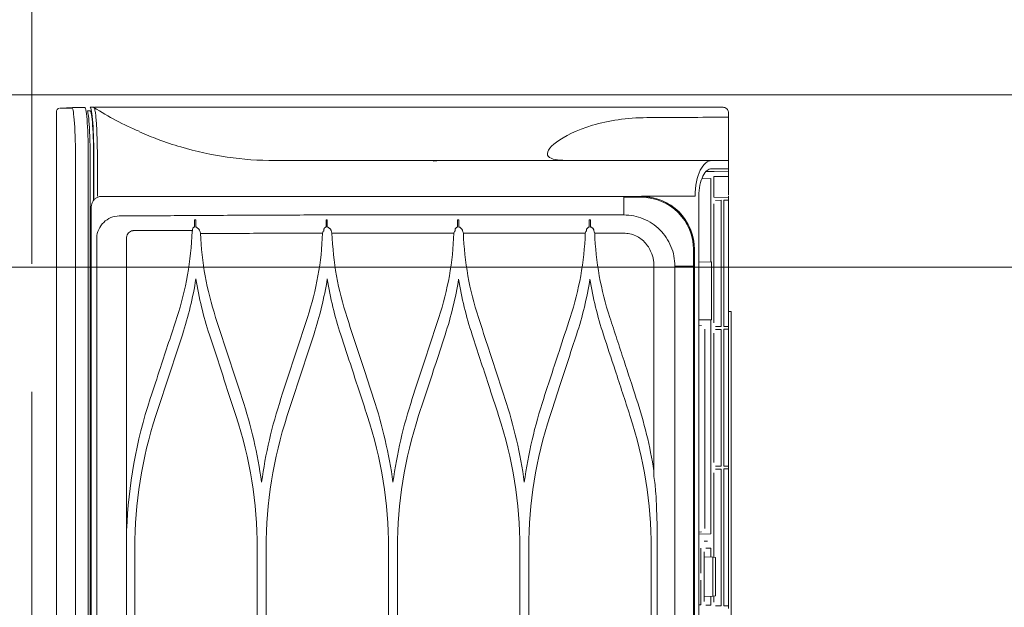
# Model space of a CAD drawing. Header units: inches. Extents: x 0 to 77643, y -44170 to 0.
# Tile 128 of 159: x 72444 to 72473, y -38164 to -38147. Entities that reach past the tile are written whole.
import ezdxf

# ---------------------------------------------------------------- set-up
doc = ezdxf.new("R2010")
doc.units = ezdxf.units.IN
doc.header["$MEASUREMENT"] = 0
doc.linetypes.add('HIDDEN', pattern=[0.375, 0.25, -0.125])
doc.layers.get('0').update_dxf_attribs({"lineweight": 0})
doc.layers.get('Defpoints').update_dxf_attribs({"lineweight": 0})
for name, color, linetype, lineweight in [('p--drzwi', 125, 'Continuous', 0), ('p--klimatyzator', 30, 'Continuous', 15), ('p--podciąg', 61, 'Continuous', 0), ('p--wymiary-1-50', 5, 'Continuous', 0)]:
    doc.layers.add(name, color=color, linetype=linetype, lineweight=lineweight)
doc.styles.add('1-50', font='arial.ttf', dxfattribs={"width": 0.75, "height": 12.5})
doc.dimstyles.new('1-50', dxfattribs={"dimtxt": 12.5, "dimasz": 5, "dimexe": 5, "dimexo": 5, "dimgap": 0.09, "dimtad": 0, "dimdsep": 46, "dimtxsty": '1-50', "dimblk": 'OBLIQUE', "dimcen": 0.09, "dimadec": 0, "dimazin": 0, "dimtfac": 1, "dimtdec": 4, "dimtix": 1, "dimtofl": 0, "dimtmove": 2, "dimatfit": 3, "dimldrblk": 'OBLIQUE', "dimfxl": 5, "dimfxlon": 1, "dimtvp": 0.8, "dimtolj": 1, "dimtzin": 0, "dimarcsym": 0})

# ---------------------------------------------------------------- blocks, each defined once
blk = doc.blocks.new('drzwi-90-100')
for p, q in [((5.05, 87.375), (5.05, 2.525)), ((10.1, 2.525), (10.1, 87.375))]:
    blk.add_line(p, q)
blk.add_arc((10.8, 3.225), 84.153, 359.52334, 90.47666)
blk = doc.blocks.new('_OBLIQUE')
at = {"color": 0, "linetype": 'ByBlock', "lineweight": -2}
for p, q in [((-0.5, -0.5), (0.5, 0.5)), ((0, 0), (0, 0))]:
    blk.add_line(p, q, dxfattribs=at)
blk = doc.blocks.new('*D1900')
at = {"layer": 'Defpoints', "color": 0}
for p in [(72444.621, -38105.971), (72914.83, -38105.971), (72909.83, -38367.321)]:
    blk.add_point(p, dxfattribs=at)
at = {"layer": 'p--wymiary-1-50', "color": 0, "linetype": 'Continuous', "lineweight": -2}
for p, q in [((72909.83, -38105.971), (72919.83, -38105.971)), ((72914.83, -38367.321), (72914.83, -38105.971)), ((72914.83, -38367.321), (72919.83, -38367.321))]:
    blk.add_line(p, q, dxfattribs=at)
at = {"layer": 'p--wymiary-1-50', "color": 0, "lineweight": -2, "xscale": 5, "yscale": 5, "zscale": 5}
for p, rotation in [((72914.83, -38105.971), 90), ((72914.83, -38367.321), 270)]:
    blk.add_blockref('_OBLIQUE', p, dxfattribs=dict(at, rotation=rotation))
at = {"layer": 'p--wymiary-1-50', "color": 0, "linetype": 'Continuous', "ltscale": 12, "insert": (72904.62, -38236.646), "char_height": 12.5, "attachment_point": 5, "rotation": 90, "style": '1-50'}
blk.add_mtext('\\A1;261.35', dxfattribs=at)
blk = doc.blocks.new('A$C66B7A3C4')
at = {"layer": 'p--klimatyzator', "lineweight": 15}
for p, q in [((0.47, 86.997), (0.112, 86.979)), ((19.681, 86.71), (19.681, 86.735)), ((19.681, 86.71), (19.681, 86.653)), ((0.557, 85.44), (0.557, 43.5)), ((0.932, 43.5), (0.932, 85.44)), ((0.987, 1.56), (0.987, 85.44)), ((1.088, 84.271), (1.088, 85.44)), ((1.095, 84.281), (1.095, 85.44)), ((19.681, 85.44), (19.192, 85.44)), ((19.681, 85.44), (19.681, 85.201)), ((19.034, 85.117), (19.263, 85.121)), ((19.681, 85.201), (19.192, 85.201)), ((19.681, 85.128), (19.263, 85.121)), ((19.681, 85.201), (19.681, 85.128)), ((19.681, 85.128), (19.681, 84.975)), ((19.167, 84.911), (18.909, 84.906)), ((19.167, 82.471), (19.167, 84.911)), ((19.255, 84.968), (19.681, 84.975)), ((19.255, 84.363), (19.255, 84.968)), ((19.681, 84.975), (19.681, 84.975)), ((19.681, 84.639), (19.681, 84.829)), ((19.681, 84.431), (19.681, 84.639)), ((17.135, 84.383), (17.135, 84.39)), ((18.818, 84.4), (18.818, 43.5)), ((19.681, 84.355), (19.255, 84.363)), ((19.304, 84.272), (19.472, 84.275)), ((19.472, 84.275), (19.472, 80.578)), ((19.544, 84.276), (19.681, 84.278)), ((19.544, 80.577), (19.544, 84.276)), ((19.68, 84.406), (19.681, 84.406)), ((19.681, 84.406), (19.681, 84.355)), ((19.681, 84.355), (19.681, 84.278)), ((19.681, 84.355), (19.681, 84.355)), ((19.681, 84.174), (19.681, 84.278)), ((19.681, 84.278), (19.681, 84.278)), ((1.019, 84.083), (1.019, 2.917)), ((19.255, 80.686), (19.255, 84.167)), ((19.681, 84.174), (19.681, 80.679)), ((1.18, 3.822), (1.18, 83.178)), ((2.055, 83.178), (2.055, 57.846)), ((18.691, 82.835), (18.685, 82.835)), ((18.691, 82.835), (18.691, 82.835)), ((17.501, 76.183), (17.501, 82.347)), ((18.114, 82.346), (18.114, 43.5)), ((18.662, 43.5), (18.662, 82.346)), ((18.684, 82.346), (18.684, 4.654)), ((18.818, 82.465), (19.167, 82.471)), ((19.167, 82.471), (19.188, 82.471)), ((19.188, 82.471), (19.188, 80.767)), ((19.167, 80.767), (18.818, 80.773)), ((19.188, 80.767), (19.167, 80.767)), ((19.167, 74.495), (19.167, 80.767)), ((19.681, 81.019), (19.758, 81.016)), ((19.758, 81.016), (19.758, 47.653)), ((18.892, 80.605), (18.818, 80.611)), ((18.987, 80.501), (18.987, 74.66)), ((19.472, 80.578), (19.304, 80.581)), ((19.304, 80.49), (19.472, 80.493)), ((19.472, 80.493), (19.472, 76.484)), ((19.681, 80.575), (19.544, 80.577)), ((19.544, 80.494), (19.681, 80.497)), ((19.544, 76.482), (19.544, 80.494)), ((19.681, 80.575), (19.681, 80.679)), ((19.681, 80.575), (19.681, 80.497)), ((19.681, 80.575), (19.681, 80.575)), ((19.681, 80.393), (19.681, 80.497)), ((19.681, 80.497), (19.681, 80.497)), ((19.255, 76.591), (19.255, 80.385)), ((19.681, 80.393), (19.681, 76.584)), ((19.472, 76.484), (19.304, 76.486)), ((19.681, 76.48), (19.544, 76.482)), ((19.681, 76.48), (19.681, 76.584)), ((19.681, 76.48), (19.681, 76.402)), ((19.681, 76.48), (19.681, 76.48)), ((19.255, 73.813), (19.255, 76.291)), ((19.304, 76.395), (19.472, 76.398)), ((19.472, 76.398), (19.472, 72.389)), ((19.544, 76.4), (19.681, 76.402)), ((19.544, 72.388), (19.544, 76.4)), ((19.681, 76.298), (19.681, 76.402)), ((19.681, 76.402), (19.681, 76.402)), ((19.681, 76.298), (19.681, 72.489)), ((2.055, 74.615), (2.056, 74.614)), ((18.818, 74.55), (18.892, 74.556)), ((18.818, 74.489), (19.167, 74.495)), ((19.07, 74.285), (18.974, 74.285)), ((2.292, 74.077), (2.292, 69.605)), ((5.876, 69.501), (5.876, 74.077)), ((6.139, 74.077), (6.139, 69.501)), ((9.723, 69.501), (9.723, 74.077)), ((9.988, 74.077), (9.988, 69.501)), ((13.571, 69.501), (13.571, 74.077)), ((13.836, 74.077), (13.836, 69.501)), ((17.419, 69.501), (17.419, 74.077)), ((17.599, 74.077), (17.599, 69.501)), ((18.877, 74.076), (18.877, 73.345)), ((18.974, 73.974), (18.974, 72.516)), ((19.167, 74.077), (19.022, 74.077)), ((19.167, 73.817), (19.167, 74.077)), ((19.228, 73.814), (18.974, 73.828)), ((19.302, 73.81), (19.228, 73.814)), ((19.228, 73.814), (19.228, 72.676)), ((19.302, 72.68), (19.302, 73.81)), ((18.877, 73.146), (18.877, 72.415)), ((18.818, 72.416), (18.877, 72.415)), ((18.974, 72.663), (19.228, 72.676)), ((19.022, 72.413), (19.167, 72.413)), ((19.167, 72.413), (19.167, 72.673)), ((19.228, 72.676), (19.302, 72.68)), ((19.255, 72.497), (19.255, 72.678)), ((19.681, 72.385), (19.681, 72.489)), ((19.472, 72.389), (19.304, 72.392)), ((19.681, 72.385), (19.544, 72.388)), ((19.681, 72.385), (19.681, 72.307)), ((19.681, 72.385), (19.681, 72.385))]:
    blk.add_line(p, q, dxfattribs=at)
for points, knots in [([(0.073, 86.972), (0.067, 86.971), (0.062, 86.969), (0.056, 86.966), (0.047, 86.961), (0.038, 86.954), (0.03, 86.946), (0.021, 86.937), (0.015, 86.927), (0.009, 86.915), (0.004, 86.903), (0, 86.891), (0.001, 86.878), (0.001, 86.876), (0.001, 86.874), (0.002, 86.872)], [0, 0, 0, 0, 1, 1, 1, 2, 2, 2, 3, 3, 3, 4, 4, 4, 5, 5, 5, 5]), ([(0.003, 86.874), (0.003, 86.176), (0.003, 85.478), (0.003, 84.78), (0.003, 84.041), (0.003, 83.301), (0.003, 82.562), (0.003, 81.869), (0.003, 81.176), (0.003, 80.483), (0.003, 79.836), (0.003, 79.189), (0.003, 78.541), (0.003, 77.94), (0.003, 77.339), (0.003, 76.738), (0.003, 76.183), (0.003, 75.627), (0.003, 75.072), (0.003, 74.563), (0.003, 74.054), (0.003, 73.544), (0.003, 73.177), (0.003, 72.809), (0.003, 72.441), (0.003, 72.101), (0.003, 71.762), (0.003, 71.422), (0.003, 71.111), (0.003, 70.8), (0.003, 70.489), (0.003, 70.206), (0.003, 69.923), (0.003, 69.641), (0.003, 69.386), (0.003, 69.132), (0.003, 68.878), (0.003, 68.642), (0.003, 68.406), (0.003, 68.17), (0.003, 67.91), (0.003, 67.651), (0.003, 67.391), (0.003, 67.019), (0.003, 66.648), (0.003, 66.276), (0.003, 65.858), (0.003, 65.44), (0.003, 65.022), (0.003, 64.558), (0.003, 64.094), (0.003, 63.63), (0.003, 63.12), (0.003, 62.61), (0.003, 62.1), (0.003, 61.544), (0.003, 60.987), (0.003, 60.431), (0.003, 59.829), (0.003, 59.226), (0.003, 58.624), (0.003, 57.975), (0.003, 57.326), (0.003, 56.678), (0.003, 56.043), (0.003, 55.407), (0.003, 54.772), (0.003, 54.098), (0.003, 53.424), (0.003, 52.751), (0.003, 52.038), (0.003, 51.325), (0.003, 50.612), (0.003, 49.861), (0.003, 49.109), (0.003, 48.358), (0.003, 47.568), (0.003, 46.777), (0.003, 45.987), (0.003, 45.158), (0.003, 44.329), (0.003, 43.5)], [0, 0, 0, 0, 1, 1, 1, 2, 2, 2, 3, 3, 3, 4, 4, 4, 5, 5, 5, 6, 6, 6, 7, 7, 7, 8, 8, 8, 9, 9, 9, 10, 10, 10, 11, 11, 11, 12, 12, 12, 13, 13, 13, 14, 14, 14, 15, 15, 15, 16, 16, 16, 17, 17, 17, 18, 18, 18, 19, 19, 19, 20, 20, 20, 21, 21, 21, 22, 22, 22, 23, 23, 23, 24, 24, 24, 25, 25, 25, 26, 26, 26, 27, 27, 27, 27]), ([(0.454, 86.977), (0.481, 86.977), (0.508, 86.811), (0.527, 86.528), (0.545, 86.245), (0.557, 85.847), (0.557, 85.44)], [0, 0, 0, 0, 1, 1, 1, 2, 2, 2, 2]), ([(0.932, 85.44), (0.932, 85.849), (0.921, 86.255), (0.902, 86.542), (0.883, 86.829), (0.856, 86.997), (0.829, 86.997)], [0, 0, 0, 0, 1, 1, 1, 2, 2, 2, 2]), ([(0.908, 86.896), (0.916, 86.896), (0.94, 86.754), (0.957, 86.505), (0.976, 86.228), (0.987, 85.838), (0.987, 85.44)], [0, 0, 0, 0, 1, 1, 1, 2, 2, 2, 2]), ([(1.095, 85.44), (1.095, 85.853), (1.084, 86.256), (1.064, 86.544), (1.044, 86.831), (1.017, 87), (0.988, 87)], [0, 0, 0, 0, 1, 1, 1, 2, 2, 2, 2]), ([(1.088, 85.44), (1.088, 85.825), (1.077, 86.202), (1.059, 86.47), (1.041, 86.738), (1.015, 86.896), (0.988, 86.896)], [0, 0, 0, 0, 1, 1, 1, 2, 2, 2, 2]), ([(1.2, 85.44), (1.199, 85.566), (1.198, 85.693), (1.196, 85.815), (1.194, 85.947), (1.19, 86.075), (1.186, 86.195), (1.181, 86.323), (1.175, 86.441), (1.168, 86.544), (1.164, 86.615), (1.158, 86.679), (1.153, 86.734), (1.147, 86.792), (1.141, 86.842), (1.134, 86.881), (1.129, 86.907), (1.125, 86.929), (1.12, 86.947), (1.116, 86.965), (1.111, 86.978), (1.106, 86.987), (1.103, 86.992), (1.1, 86.995), (1.097, 86.997)], [0, 0, 0, 0, 1, 1, 1, 2, 2, 2, 3, 3, 3, 4, 4, 4, 5, 5, 5, 6, 6, 6, 7, 7, 7, 8, 8, 8, 8]), ([(1.115, 87), (1.132, 87), (1.15, 87), (1.168, 87), (1.307, 87), (1.464, 87), (1.639, 87), (1.746, 87), (1.868, 87), (2.003, 87), (2.145, 87), (2.31, 87), (2.498, 87), (2.867, 87), (3.313, 87), (3.837, 87), (4.356, 87), (4.937, 87), (5.58, 87), (6.226, 87), (6.911, 87), (7.635, 87), (8.388, 87), (9.155, 87), (9.937, 87), (10.57, 87), (11.376, 87), (12.353, 87), (13.106, 87), (13.92, 87), (14.794, 87), (15.464, 87), (16.279, 87), (17.237, 87), (17.476, 87), (17.883, 87), (18.459, 87), (18.894, 87), (19.249, 87), (19.525, 87)], [0, 0, 0, 0, 1, 1, 1, 2, 2, 2, 3, 3, 3, 4, 4, 4, 5, 5, 5, 6, 6, 6, 7, 7, 7, 8, 8, 8, 9, 9, 9, 10, 10, 10, 11, 11, 11, 12, 12, 12, 13, 13, 13, 13]), ([(19.681, 86.844), (19.681, 86.874), (19.674, 86.904), (19.653, 86.934), (19.643, 86.948), (19.629, 86.963), (19.61, 86.975), (19.59, 86.988), (19.561, 87), (19.525, 87)], [0, 0, 0, 0, 1, 1, 1, 2, 2, 2, 3, 3, 3, 3]), ([(17.289, 86.697), (16.717, 86.695), (16.162, 86.61), (15.7, 86.472), (15.238, 86.335), (14.874, 86.15), (14.648, 85.98), (14.421, 85.811), (14.329, 85.657), (14.402, 85.564), (14.475, 85.472), (14.711, 85.44), (15.085, 85.44)], [0, 0, 0, 0, 1, 1, 1, 2, 2, 2, 3, 3, 3, 4, 4, 4, 4]), ([(19.681, 86.661), (19.681, 86.571), (19.681, 86.482), (19.681, 86.395), (19.681, 86.202), (19.681, 86.021), (19.681, 85.873), (19.681, 85.8), (19.681, 85.734), (19.681, 85.678), (19.681, 85.623), (19.681, 85.577), (19.681, 85.541), (19.681, 85.506), (19.681, 85.48), (19.681, 85.464), (19.681, 85.447), (19.681, 85.44), (19.681, 85.44)], [0, 0, 0, 0, 1, 1, 1, 2, 2, 2, 3, 3, 3, 4, 4, 4, 5, 5, 5, 6, 6, 6, 6]), ([(6.39, 85.44), (5.926, 85.44), (5.462, 85.473), (5.003, 85.54), (4.543, 85.606), (4.087, 85.706), (3.641, 85.837), (3.417, 85.903), (3.196, 85.977), (2.977, 86.059), (2.793, 86.127), (2.611, 86.201), (2.431, 86.281)], [0, 0, 0, 0, 1, 1, 1, 2, 2, 2, 3, 3, 3, 4, 4, 4, 4]), ([(19.192, 85.44), (18.112, 85.44), (17.032, 85.44), (15.955, 85.44), (14.877, 85.44), (13.802, 85.44), (12.728, 85.44), (11.655, 85.44), (10.581, 85.44), (9.521, 85.44), (8.46, 85.44), (7.417, 85.44), (6.39, 85.44)], [0, 0, 0, 0, 1, 1, 1, 2, 2, 2, 3, 3, 3, 4, 4, 4, 4]), ([(11.166, 85.439), (11.148, 85.437), (11.131, 85.435), (11.113, 85.433), (11.085, 85.43), (11.057, 85.426), (11.029, 85.423)], [0, 0, 0, 0, 1, 1, 1, 2, 2, 2, 2]), ([(19.192, 85.44), (19.07, 85.44), (18.95, 85.342), (18.857, 85.154), (18.765, 84.966), (18.706, 84.69), (18.706, 84.4)], [0, 0, 0, 0, 1, 1, 1, 2, 2, 2, 2]), ([(19.192, 85.201), (19.098, 85.201), (19.006, 85.126), (18.934, 84.981), (18.863, 84.836), (18.818, 84.623), (18.818, 84.4)], [0, 0, 0, 0, 1, 1, 1, 2, 2, 2, 2]), ([(19.681, 84.963), (19.681, 84.961), (19.681, 84.96), (19.681, 84.958), (19.681, 84.944), (19.681, 84.928), (19.681, 84.908), (19.681, 84.897), (19.681, 84.884), (19.681, 84.871), (19.681, 84.857), (19.681, 84.843), (19.681, 84.829)], [0, 0, 0, 0, 1, 1, 1, 2, 2, 2, 3, 3, 3, 4, 4, 4, 4]), ([(1.171, 84.348), (1.147, 84.333), (1.124, 84.315), (1.104, 84.294), (1.083, 84.271), (1.065, 84.245), (1.051, 84.218), (1.044, 84.204), (1.038, 84.19), (1.033, 84.175)], [0, 0, 0, 0, 1, 1, 1, 2, 2, 2, 3, 3, 3, 3]), ([(1.327, 84.39), (1.304, 84.39), (1.281, 84.388), (1.259, 84.383), (1.228, 84.376), (1.198, 84.364), (1.171, 84.348)], [0, 0, 0, 0, 1, 1, 1, 2, 2, 2, 2]), ([(17.135, 84.39), (14.442, 84.39), (11.747, 84.39), (9.109, 84.39), (8.449, 84.39), (7.796, 84.39), (7.15, 84.39), (6.504, 84.39), (5.868, 84.39), (5.232, 84.39), (4.596, 84.39), (3.96, 84.39), (3.313, 84.39), (2.99, 84.39), (2.664, 84.39), (2.333, 84.39), (2.002, 84.39), (1.663, 84.39), (1.327, 84.39)], [0, 0, 0, 0, 1, 1, 1, 2, 2, 2, 3, 3, 3, 4, 4, 4, 5, 5, 5, 6, 6, 6, 6]), ([(17.135, 84.362), (17.126, 84.362), (17.116, 84.362), (17.106, 84.362), (16.942, 84.363), (16.779, 84.363), (16.615, 84.363)], [0, 0, 0, 0, 1, 1, 1, 2, 2, 2, 2]), ([(16.616, 84.383), (16.78, 84.383), (16.943, 84.383), (17.106, 84.383), (17.116, 84.383), (17.126, 84.383), (17.135, 84.383)], [0, 0, 0, 0, 1, 1, 1, 2, 2, 2, 2]), ([(17.135, 84.4), (17.465, 84.4), (17.796, 84.4), (18.126, 84.4), (18.319, 84.4), (18.513, 84.4), (18.706, 84.4)], [0, 0, 0, 0, 1, 1, 1, 2, 2, 2, 2]), ([(18.691, 82.835), (18.691, 83.243), (18.522, 83.648), (18.235, 83.935), (17.948, 84.222), (17.544, 84.39), (17.135, 84.39)], [0, 0, 0, 0, 1, 1, 1, 2, 2, 2, 2]), ([(17.135, 84.383), (17.539, 84.384), (17.945, 84.216), (18.23, 83.931), (18.516, 83.645), (18.685, 83.238), (18.685, 82.835)], [0, 0, 0, 0, 1, 1, 1, 2, 2, 2, 2]), ([(18.662, 82.835), (18.661, 83.238), (18.493, 83.632), (18.212, 83.913), (17.931, 84.194), (17.538, 84.361), (17.135, 84.362)], [0, 0, 0, 0, 1, 1, 1, 2, 2, 2, 2]), ([(1.18, 83.178), (1.18, 83.346), (1.262, 83.508), (1.382, 83.627), (1.502, 83.747), (1.67, 83.815), (1.836, 83.815)], [0, 0, 0, 0, 1, 1, 1, 2, 2, 2, 2]), ([(1.836, 83.815), (2.15, 83.816), (2.464, 83.819), (2.769, 83.82), (3.075, 83.821), (3.376, 83.824), (3.674, 83.826), (4.271, 83.831), (4.856, 83.833), (5.448, 83.838), (6.041, 83.844), (6.638, 83.843), (7.243, 83.844), (7.848, 83.845), (8.459, 83.846), (9.074, 83.847), (10.305, 83.848), (11.558, 83.847), (12.818, 83.846), (14.078, 83.845), (15.349, 83.844), (16.615, 83.844)], [0, 0, 0, 0, 1, 1, 1, 2, 2, 2, 3, 3, 3, 4, 4, 4, 5, 5, 5, 6, 6, 6, 7, 7, 7, 7]), ([(15.645, 83.49), (15.644, 83.542), (15.644, 83.594), (15.644, 83.646), (15.644, 83.663), (15.644, 83.68), (15.644, 83.698)], [0, 0, 0, 0, 1, 1, 1, 2, 2, 2, 2]), ([(16.615, 83.844), (16.81, 83.844), (17.007, 83.806), (17.189, 83.732), (17.371, 83.657), (17.537, 83.547), (17.676, 83.408), (17.815, 83.27), (17.925, 83.102), (18, 82.921), (18.075, 82.741), (18.114, 82.541), (18.114, 82.346)], [0, 0, 0, 0, 1, 1, 1, 2, 2, 2, 3, 3, 3, 4, 4, 4, 4]), ([(2.245, 83.385), (2.241, 83.385), (2.236, 83.384), (2.232, 83.384), (2.209, 83.38), (2.186, 83.373), (2.165, 83.362), (2.144, 83.35), (2.125, 83.335), (2.109, 83.318), (2.093, 83.301), (2.08, 83.281), (2.071, 83.26), (2.062, 83.238), (2.057, 83.215), (2.055, 83.192), (2.055, 83.187), (2.055, 83.182), (2.055, 83.178)], [0, 0, 0, 0, 1, 1, 1, 2, 2, 2, 3, 3, 3, 4, 4, 4, 5, 5, 5, 6, 6, 6, 6]), ([(3.99, 83.445), (3.989, 83.436), (3.988, 83.427), (3.987, 83.418), (3.986, 83.407), (3.985, 83.396), (3.983, 83.386)], [0, 0, 0, 0, 1, 1, 1, 2, 2, 2, 2]), ([(3.99, 83.445), (3.991, 83.451), (3.993, 83.456), (3.997, 83.461), (3.998, 83.462), (3.999, 83.464), (4, 83.465)], [0, 0, 0, 0, 1, 1, 1, 2, 2, 2, 2]), ([(4, 83.465), (4.004, 83.468), (4.007, 83.471), (4.011, 83.473), (4.014, 83.477), (4.018, 83.48), (4.021, 83.483)], [0, 0, 0, 0, 1, 1, 1, 2, 2, 2, 2]), ([(4.021, 83.483), (4.024, 83.485), (4.027, 83.486), (4.031, 83.488), (4.034, 83.489), (4.039, 83.49), (4.043, 83.49)], [0, 0, 0, 0, 1, 1, 1, 2, 2, 2, 2]), ([(4.078, 83.49), (4.082, 83.49), (4.087, 83.489), (4.091, 83.488), (4.096, 83.487), (4.1, 83.485), (4.104, 83.483), (4.11, 83.48), (4.115, 83.477), (4.12, 83.473), (4.122, 83.472), (4.123, 83.471), (4.124, 83.47)], [0, 0, 0, 0, 1, 1, 1, 2, 2, 2, 3, 3, 3, 4, 4, 4, 4]), ([(4.124, 83.47), (4.131, 83.463), (4.139, 83.457), (4.146, 83.45), (4.153, 83.444), (4.159, 83.438), (4.166, 83.432)], [0, 0, 0, 0, 1, 1, 1, 2, 2, 2, 2]), ([(4.166, 83.432), (4.172, 83.426), (4.177, 83.42), (4.181, 83.414), (4.186, 83.407), (4.189, 83.4), (4.191, 83.393), (4.192, 83.391), (4.192, 83.389), (4.193, 83.387)], [0, 0, 0, 0, 1, 1, 1, 2, 2, 2, 3, 3, 3, 3]), ([(7.836, 83.439), (7.835, 83.43), (7.834, 83.422), (7.833, 83.413), (7.832, 83.404), (7.831, 83.395), (7.83, 83.386)], [0, 0, 0, 0, 1, 1, 1, 2, 2, 2, 2]), ([(7.836, 83.439), (7.837, 83.445), (7.839, 83.451), (7.842, 83.456), (7.844, 83.458), (7.845, 83.46), (7.847, 83.461)], [0, 0, 0, 0, 1, 1, 1, 2, 2, 2, 2]), ([(7.847, 83.461), (7.851, 83.465), (7.855, 83.468), (7.859, 83.471), (7.863, 83.475), (7.867, 83.478), (7.871, 83.481)], [0, 0, 0, 0, 1, 1, 1, 2, 2, 2, 2]), ([(7.871, 83.481), (7.874, 83.484), (7.877, 83.486), (7.881, 83.487), (7.884, 83.489), (7.889, 83.49), (7.894, 83.49)], [0, 0, 0, 0, 1, 1, 1, 2, 2, 2, 2]), ([(7.934, 83.49), (7.939, 83.49), (7.943, 83.489), (7.948, 83.487), (7.952, 83.486), (7.956, 83.484), (7.96, 83.482), (7.966, 83.479), (7.971, 83.475), (7.976, 83.471)], [0, 0, 0, 0, 1, 1, 1, 2, 2, 2, 3, 3, 3, 3]), ([(7.976, 83.471), (7.983, 83.465), (7.99, 83.459), (7.996, 83.453), (8.003, 83.447), (8.01, 83.441), (8.016, 83.435)], [0, 0, 0, 0, 1, 1, 1, 2, 2, 2, 2]), ([(8.016, 83.435), (8.022, 83.43), (8.027, 83.424), (8.031, 83.418), (8.035, 83.411), (8.038, 83.404), (8.04, 83.398), (8.04, 83.396), (8.04, 83.394), (8.041, 83.393)], [0, 0, 0, 0, 1, 1, 1, 2, 2, 2, 3, 3, 3, 3]), ([(11.681, 83.428), (11.681, 83.434), (11.683, 83.44), (11.687, 83.446), (11.689, 83.449), (11.691, 83.453), (11.694, 83.455)], [0, 0, 0, 0, 1, 1, 1, 2, 2, 2, 2]), ([(11.694, 83.455), (11.699, 83.459), (11.703, 83.463), (11.708, 83.467), (11.713, 83.471), (11.717, 83.475), (11.722, 83.479)], [0, 0, 0, 0, 1, 1, 1, 2, 2, 2, 2]), ([(11.722, 83.479), (11.725, 83.482), (11.728, 83.484), (11.732, 83.486), (11.736, 83.488), (11.741, 83.489), (11.746, 83.49), (11.748, 83.49), (11.749, 83.49), (11.751, 83.49)], [0, 0, 0, 0, 1, 1, 1, 2, 2, 2, 3, 3, 3, 3]), ([(11.789, 83.49), (11.794, 83.49), (11.798, 83.489), (11.803, 83.488), (11.807, 83.487), (11.811, 83.485), (11.815, 83.484), (11.82, 83.481), (11.825, 83.477), (11.829, 83.474)], [0, 0, 0, 0, 1, 1, 1, 2, 2, 2, 3, 3, 3, 3]), ([(11.829, 83.474), (11.835, 83.468), (11.842, 83.463), (11.848, 83.457), (11.854, 83.452), (11.86, 83.446), (11.866, 83.441)], [0, 0, 0, 0, 1, 1, 1, 2, 2, 2, 2]), ([(11.866, 83.441), (11.872, 83.436), (11.877, 83.43), (11.88, 83.424), (11.884, 83.417), (11.887, 83.41), (11.888, 83.403)], [0, 0, 0, 0, 1, 1, 1, 2, 2, 2, 2]), ([(15.518, 83.37), (15.516, 83.369), (15.514, 83.368), (15.512, 83.367), (15.51, 83.365), (15.508, 83.363), (15.507, 83.361)], [0, 0, 0, 0, 1, 1, 1, 2, 2, 2, 2]), ([(15.527, 83.419), (15.527, 83.426), (15.529, 83.432), (15.532, 83.437), (15.535, 83.442), (15.538, 83.447), (15.542, 83.45)], [0, 0, 0, 0, 1, 1, 1, 2, 2, 2, 2]), ([(15.542, 83.45), (15.547, 83.455), (15.553, 83.459), (15.558, 83.464), (15.563, 83.468), (15.568, 83.473), (15.573, 83.478)], [0, 0, 0, 0, 1, 1, 1, 2, 2, 2, 2]), ([(15.573, 83.478), (15.576, 83.481), (15.58, 83.483), (15.585, 83.485), (15.588, 83.487), (15.592, 83.488), (15.597, 83.489), (15.599, 83.49), (15.602, 83.49), (15.605, 83.49)], [0, 0, 0, 0, 1, 1, 1, 2, 2, 2, 3, 3, 3, 3]), ([(15.646, 83.49), (15.65, 83.49), (15.655, 83.489), (15.659, 83.488), (15.663, 83.487), (15.667, 83.485), (15.671, 83.483), (15.675, 83.481), (15.678, 83.479), (15.681, 83.476)], [0, 0, 0, 0, 1, 1, 1, 2, 2, 2, 3, 3, 3, 3]), ([(15.681, 83.476), (15.687, 83.471), (15.693, 83.466), (15.699, 83.461), (15.704, 83.456), (15.71, 83.451), (15.716, 83.446)], [0, 0, 0, 0, 1, 1, 1, 2, 2, 2, 2]), ([(15.716, 83.446), (15.721, 83.441), (15.726, 83.435), (15.729, 83.429), (15.732, 83.424), (15.734, 83.418), (15.735, 83.412)], [0, 0, 0, 0, 1, 1, 1, 2, 2, 2, 2]), ([(15.738, 83.386), (15.746, 83.365), (15.754, 83.344), (15.762, 83.323), (15.764, 83.319), (15.765, 83.316), (15.766, 83.313)], [0, 0, 0, 0, 1, 1, 1, 2, 2, 2, 2]), ([(4.222, 83.306), (4.813, 83.306), (5.397, 83.306), (5.991, 83.307), (6.585, 83.308), (7.185, 83.308), (7.793, 83.309)], [0, 0, 0, 0, 1, 1, 1, 2, 2, 2, 2]), ([(17.501, 82.347), (17.5, 82.387), (17.499, 82.428), (17.494, 82.469), (17.49, 82.509), (17.483, 82.549), (17.474, 82.588), (17.464, 82.627), (17.453, 82.666), (17.439, 82.704), (17.397, 82.817), (17.335, 82.925), (17.255, 83.016), (17.214, 83.062), (17.169, 83.104), (17.12, 83.141), (17.072, 83.178), (17.021, 83.209), (16.966, 83.235), (16.911, 83.261), (16.854, 83.281), (16.794, 83.293), (16.735, 83.306), (16.674, 83.309), (16.613, 83.313)], [0, 0, 0, 0, 1, 1, 1, 2, 2, 2, 3, 3, 3, 4, 4, 4, 5, 5, 5, 6, 6, 6, 7, 7, 7, 8, 8, 8, 8]), ([(18.662, 82.346), (18.662, 82.38), (18.662, 82.415), (18.662, 82.45), (18.662, 82.551), (18.662, 82.652), (18.662, 82.753), (18.662, 82.781), (18.662, 82.808), (18.662, 82.835)], [0, 0, 0, 0, 1, 1, 1, 2, 2, 2, 3, 3, 3, 3]), ([(18.685, 82.835), (18.684, 82.807), (18.684, 82.78), (18.684, 82.753), (18.684, 82.617), (18.684, 82.482), (18.684, 82.346)], [0, 0, 0, 0, 1, 1, 1, 2, 2, 2, 2]), ([(9.287, 78.47), (9.182, 78.792), (9.077, 79.114), (8.971, 79.436), (8.894, 79.67), (8.818, 79.905), (8.741, 80.139), (8.664, 80.373), (8.588, 80.608), (8.511, 80.842)], [0, 0, 0, 0, 1, 1, 1, 2, 2, 2, 3, 3, 3, 3]), ([(11.2, 80.842), (11.122, 80.604), (11.044, 80.366), (10.966, 80.128), (10.888, 79.889), (10.81, 79.651), (10.732, 79.413), (10.629, 79.099), (10.526, 78.784), (10.423, 78.47)], [0, 0, 0, 0, 1, 1, 1, 2, 2, 2, 3, 3, 3, 3]), ([(13.136, 78.47), (13.057, 78.71), (12.979, 78.949), (12.9, 79.189), (12.822, 79.428), (12.743, 79.668), (12.665, 79.908), (12.563, 80.219), (12.461, 80.531), (12.359, 80.842)], [0, 0, 0, 0, 1, 1, 1, 2, 2, 2, 3, 3, 3, 3]), ([(15.047, 80.842), (14.939, 80.511), (14.83, 80.179), (14.722, 79.847), (14.647, 79.618), (14.572, 79.388), (14.496, 79.159), (14.421, 78.929), (14.346, 78.7), (14.271, 78.47)], [0, 0, 0, 0, 1, 1, 1, 2, 2, 2, 3, 3, 3, 3]), ([(16.984, 78.47), (16.864, 78.836), (16.744, 79.202), (16.624, 79.568), (16.555, 79.781), (16.485, 79.993), (16.416, 80.205), (16.346, 80.418), (16.277, 80.63), (16.207, 80.842)], [0, 0, 0, 0, 1, 1, 1, 2, 2, 2, 3, 3, 3, 3]), ([(8.327, 80.336), (8.434, 80.009), (8.541, 79.682), (8.648, 79.355), (8.724, 79.123), (8.8, 78.891), (8.876, 78.659), (8.951, 78.427), (9.027, 78.196), (9.103, 77.964)], [0, 0, 0, 0, 1, 1, 1, 2, 2, 2, 3, 3, 3, 3]), ([(10.608, 77.964), (10.684, 78.197), (10.761, 78.431), (10.837, 78.665), (10.914, 78.899), (10.99, 79.132), (11.067, 79.366), (11.173, 79.689), (11.278, 80.013), (11.384, 80.336)], [0, 0, 0, 0, 1, 1, 1, 2, 2, 2, 3, 3, 3, 3]), ([(12.175, 80.336), (12.254, 80.092), (12.334, 79.849), (12.414, 79.605), (12.493, 79.362), (12.573, 79.118), (12.653, 78.875), (12.752, 78.571), (12.851, 78.267), (12.951, 77.964)], [0, 0, 0, 0, 1, 1, 1, 2, 2, 2, 3, 3, 3, 3]), ([(14.456, 77.964), (14.562, 78.288), (14.668, 78.612), (14.774, 78.936), (14.85, 79.169), (14.927, 79.402), (15.003, 79.636), (15.08, 79.869), (15.156, 80.102), (15.232, 80.336)], [0, 0, 0, 0, 1, 1, 1, 2, 2, 2, 3, 3, 3, 3]), ([(16.022, 80.336), (16.136, 79.988), (16.25, 79.64), (16.364, 79.292), (16.437, 79.07), (16.509, 78.849), (16.581, 78.628), (16.654, 78.406), (16.726, 78.185), (16.799, 77.963)], [0, 0, 0, 0, 1, 1, 1, 2, 2, 2, 3, 3, 3, 3]), ([(17.532, 75.94), (17.536, 75.905), (17.54, 75.871), (17.543, 75.837), (17.553, 75.729), (17.56, 75.622), (17.565, 75.514)], [0, 0, 0, 0, 1, 1, 1, 2, 2, 2, 2]), ([(17.565, 75.514), (17.568, 75.46), (17.57, 75.407), (17.572, 75.354), (17.577, 75.237), (17.582, 75.12), (17.585, 75.002), (17.589, 74.888), (17.592, 74.774), (17.594, 74.66)], [0, 0, 0, 0, 1, 1, 1, 2, 2, 2, 3, 3, 3, 3]), ([(17.594, 74.66), (17.594, 74.635), (17.595, 74.611), (17.595, 74.586), (17.597, 74.488), (17.598, 74.39), (17.598, 74.292), (17.599, 74.22), (17.599, 74.149), (17.599, 74.077)], [0, 0, 0, 0, 1, 1, 1, 2, 2, 2, 3, 3, 3, 3])]:
    blk.add_open_spline(points, degree=3, knots=knots, dxfattribs=at)
for points in [[(0.099, 86.978), (0.099, 86.978), (0.265, 86.977), (0.454, 86.977)], [(0.829, 86.997), (0.644, 86.997), (0.469, 86.997), (0.467, 86.997)], [(0.988, 86.896), (0.962, 86.896), (0.935, 86.896), (0.908, 86.896)], [(1.092, 87), (1.058, 87), (1.023, 87), (0.988, 87)], [(2.424, 86.297), (1.963, 86.488), (1.52, 86.722), (1.097, 86.998)], [(19.681, 86.844), (19.681, 86.799), (19.681, 86.755), (19.681, 86.71)], [(19.681, 86.71), (18.884, 86.707), (18.087, 86.701), (17.289, 86.697)], [(1.2, 84.4), (1.2, 84.747), (1.2, 85.093), (1.2, 85.44)], [(16.615, 84.363), (16.616, 84.374), (16.616, 84.382), (16.616, 84.383)], [(16.615, 83.844), (16.615, 83.971), (16.615, 84.15), (16.615, 84.363)], [(1.033, 84.175), (1.024, 84.145), (1.019, 84.114), (1.019, 84.083)], [(4.042, 83.698), (4.042, 83.628), (4.042, 83.559), (4.043, 83.49)], [(4.042, 83.698), (4.054, 83.698), (4.066, 83.698), (4.077, 83.698)], [(4.078, 83.49), (4.077, 83.559), (4.077, 83.628), (4.077, 83.698)], [(7.895, 83.698), (7.894, 83.628), (7.895, 83.559), (7.896, 83.49)], [(7.895, 83.698), (7.907, 83.698), (7.919, 83.698), (7.931, 83.698)], [(7.932, 83.49), (7.931, 83.559), (7.931, 83.628), (7.931, 83.698)], [(11.75, 83.698), (11.75, 83.628), (11.75, 83.559), (11.751, 83.49)], [(11.75, 83.698), (11.763, 83.698), (11.775, 83.698), (11.788, 83.698)], [(11.789, 83.49), (11.788, 83.559), (11.788, 83.628), (11.788, 83.698)], [(15.605, 83.698), (15.618, 83.698), (15.631, 83.698), (15.644, 83.698)], [(15.605, 83.698), (15.605, 83.628), (15.605, 83.559), (15.606, 83.49)], [(2.263, 83.386), (2.257, 83.385), (2.251, 83.385), (2.245, 83.385)], [(3.983, 83.386), (3.317, 83.386), (2.743, 83.386), (2.263, 83.386)], [(3.525, 80.836), (3.793, 81.654), (3.944, 82.506), (3.97, 83.369)], [(3.969, 83.366), (3.969, 83.367), (3.97, 83.368), (3.97, 83.369)], [(3.972, 83.371), (3.972, 83.373), (3.97, 83.367), (3.97, 83.369)], [(3.98, 83.376), (3.976, 83.375), (3.974, 83.373), (3.972, 83.371)], [(3.98, 83.376), (3.981, 83.379), (3.982, 83.383), (3.983, 83.386)], [(4.193, 83.386), (4.202, 83.36), (4.212, 83.333), (4.222, 83.307)], [(7.793, 83.309), (7.801, 83.328), (7.808, 83.348), (7.816, 83.367)], [(7.818, 83.37), (7.818, 83.371), (7.816, 83.368), (7.816, 83.367)], [(7.826, 83.375), (7.823, 83.373), (7.82, 83.372), (7.818, 83.37)], [(7.826, 83.375), (7.828, 83.378), (7.829, 83.382), (7.83, 83.386)], [(8.042, 83.386), (8.041, 83.388), (8.041, 83.391), (8.041, 83.393)], [(8.042, 83.386), (8.051, 83.36), (8.06, 83.335), (8.07, 83.309)], [(11.641, 83.312), (11.647, 83.329), (11.654, 83.347), (11.661, 83.364)], [(11.663, 83.367), (11.663, 83.369), (11.661, 83.365), (11.661, 83.364)], [(11.672, 83.372), (11.668, 83.371), (11.665, 83.369), (11.663, 83.367)], [(11.672, 83.372), (11.673, 83.377), (11.675, 83.381), (11.676, 83.386)], [(11.681, 83.428), (11.679, 83.414), (11.678, 83.4), (11.676, 83.386)], [(11.89, 83.386), (11.889, 83.391), (11.889, 83.397), (11.888, 83.403)], [(11.89, 83.386), (11.899, 83.361), (11.909, 83.337), (11.918, 83.312)], [(15.488, 83.313), (15.495, 83.329), (15.501, 83.345), (15.507, 83.361)], [(15.518, 83.37), (15.52, 83.375), (15.522, 83.381), (15.523, 83.386)], [(15.527, 83.419), (15.526, 83.408), (15.525, 83.397), (15.523, 83.386)], [(15.738, 83.386), (15.737, 83.394), (15.736, 83.403), (15.735, 83.412)], [(4.662, 80.842), (4.401, 81.641), (4.253, 82.464), (4.222, 83.307)], [(7.793, 83.309), (7.762, 82.467), (7.614, 81.643), (7.352, 80.842)], [(8.07, 83.309), (9.241, 83.31), (10.435, 83.311), (11.641, 83.312)], [(8.511, 80.842), (8.248, 81.644), (8.101, 82.467), (8.07, 83.309)], [(11.641, 83.312), (11.61, 82.47), (11.463, 81.646), (11.2, 80.842)], [(11.918, 83.312), (13.1, 83.312), (14.293, 83.313), (15.488, 83.313)], [(12.359, 80.842), (12.096, 81.646), (11.949, 82.47), (11.918, 83.312)], [(15.488, 83.313), (15.458, 82.471), (15.311, 81.646), (15.047, 80.842)], [(16.207, 80.842), (15.944, 81.647), (15.797, 82.471), (15.766, 83.313)], [(15.766, 83.313), (16.049, 83.313), (16.331, 83.313), (16.614, 83.313)], [(18.114, 82.346), (18.251, 82.346), (18.44, 82.346), (18.662, 82.346)], [(18.684, 82.346), (18.683, 82.346), (18.674, 82.346), (18.662, 82.346)], [(3.687, 80.336), (3.863, 80.873), (3.995, 81.418), (4.083, 81.972)], [(4.083, 81.972), (4.172, 81.418), (4.304, 80.873), (4.48, 80.336)], [(7.536, 80.336), (7.711, 80.872), (7.843, 81.416), (7.931, 81.969)], [(7.931, 81.969), (8.019, 81.417), (8.151, 80.872), (8.327, 80.336)], [(11.384, 80.336), (11.559, 80.872), (11.691, 81.415), (11.779, 81.966)], [(11.779, 81.966), (11.867, 81.415), (11.999, 80.872), (12.175, 80.336)], [(15.232, 80.336), (15.408, 80.871), (15.539, 81.415), (15.627, 81.965)], [(15.627, 81.965), (15.715, 81.415), (15.847, 80.871), (16.022, 80.336)], [(3.525, 80.836), (3.365, 80.35), (3.206, 79.864), (3.046, 79.378)], [(5.439, 78.47), (5.18, 79.261), (4.921, 80.051), (4.662, 80.842)], [(7.352, 80.842), (7.093, 80.051), (6.835, 79.26), (6.576, 78.47)], [(2.911, 77.964), (3.17, 78.756), (3.429, 79.546), (3.687, 80.336)], [(4.48, 80.336), (4.738, 79.545), (4.997, 78.755), (5.256, 77.964)], [(6.759, 77.964), (7.018, 78.754), (7.277, 79.545), (7.536, 80.336)], [(2.746, 78.464), (2.847, 78.769), (2.947, 79.073), (3.046, 79.378)], [(2.746, 78.464), (2.338, 77.219), (2.104, 75.916), (2.055, 74.602)], [(6.007, 76.01), (5.892, 76.844), (5.702, 77.665), (5.439, 78.47)], [(6.576, 78.47), (6.312, 77.664), (6.122, 76.844), (6.007, 76.01)], [(9.855, 76.015), (9.74, 76.846), (9.551, 77.665), (9.287, 78.47)], [(10.423, 78.47), (10.16, 77.665), (9.97, 76.846), (9.855, 76.015)], [(13.703, 76.016), (13.588, 76.847), (13.399, 77.665), (13.136, 78.47)], [(14.271, 78.47), (14.008, 77.665), (13.818, 76.847), (13.703, 76.016)], [(17.502, 76.344), (17.385, 77.061), (17.213, 77.771), (16.984, 78.47)], [(2.292, 74.077), (2.292, 75.408), (2.499, 76.704), (2.911, 77.964)], [(5.256, 77.964), (5.667, 76.708), (5.876, 75.41), (5.876, 74.077)], [(6.139, 74.077), (6.139, 75.409), (6.348, 76.706), (6.759, 77.964)], [(9.103, 77.964), (9.515, 76.704), (9.723, 75.407), (9.723, 74.077)], [(9.988, 74.077), (9.988, 75.406), (10.195, 76.703), (10.608, 77.964)], [(12.951, 77.964), (13.364, 76.703), (13.571, 75.405), (13.571, 74.077)], [(13.836, 74.077), (13.836, 75.405), (14.043, 76.702), (14.456, 77.964)], [(16.799, 77.963), (17.212, 76.702), (17.419, 75.405), (17.419, 74.077)], [(17.532, 75.94), (17.523, 76.021), (17.512, 76.102), (17.501, 76.183)]]:
    blk.add_open_spline(points, degree=3, dxfattribs=at)

msp = doc.modelspace()

# ---------------------------------------------------------------- linework, layer by layer
at = {"layer": 'p--podciąg', "linetype": 'HIDDEN', "ltscale": 30}
msp.add_line((72444.62132, -38244.42054), (72444.62132, -38144.42054), dxfattribs=at)

# ---------------------------------------------------------------- block references
at = {"layer": 'p--drzwi', "rotation": 270}
msp.add_blockref('drzwi-90-100', (72436.67132, -38144.42054), dxfattribs=at)
at = {"layer": 'p--klimatyzator', "color": 2, "linetype": 'Continuous', "lineweight": 60}
msp.add_blockref('A$C66B7A3C4', (72445.34174, -38236.83219), dxfattribs=at)

# ---------------------------------------------------------------- dimensions: what is measured, and where the dimension line sits
at = {"layer": 'p--wymiary-1-50', "linetype": 'Continuous'}
dim = msp.add_linear_dim(base=(72914.83014, -38105.97054), p1=(72909.83014, -38367.32054), p2=(72444.62132, -38105.97054), angle=90, dimstyle='1-50', dxfattribs=at)
dim.commit()
dim.dimension.update_dxf_attribs({"geometry": '*D1900', "text_midpoint": (72904.62014, -38236.64554)})

doc.saveas('drawing.dxf')
